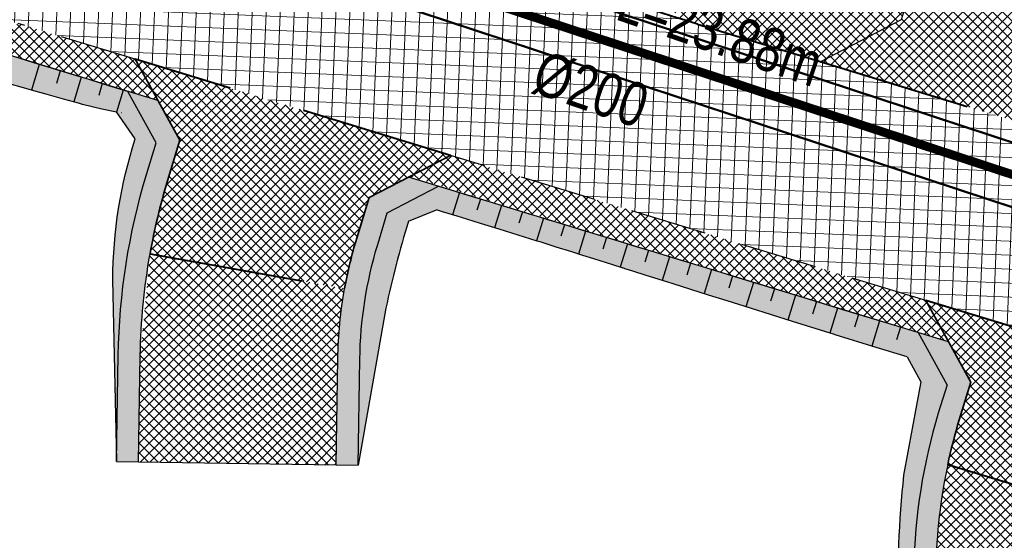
# Model space of a CAD drawing. Header units: metres. Extents: x 7331444 to 14836576, y 5479641 to 11132379.
# Tile 5 of 53: x 7417952 to 7417975, y 5566110 to 5566122. Entities that reach past the tile are written whole.
import ezdxf

# ---------------------------------------------------------------- set-up
doc = ezdxf.new("R2010")
doc.units = ezdxf.units.M
for name, pattern in [('1.5_0.5', [2, 1.5, -0.5]), ('DASHED', [0.75, 0.5, -0.25]), ('DASHED2', [0.375, 0.25, -0.125])]:
    doc.linetypes.add(name, pattern=pattern)
for name, color, linetype, lineweight in [('$Koncepcja', 10, 'Continuous', 35), ('$Wymiarowanie', 7, 'Continuous', 9), ('projekt KS', 44, 'Continuous', 30)]:
    doc.layers.add(name, color=color, linetype=linetype, lineweight=lineweight)
for name, color, linetype in [('$ODNOŚNIKI', 7, 'Continuous'), ('$wysarzenie', 7, 'Continuous'), ('C-DROGI-KORYTARZE', 7, 'Continuous'), ('Zakres', 7, 'Continuous')]:
    doc.layers.add(name, color=color, linetype=linetype)
pattern_1 = [(45, (0, 0), (-0.1122532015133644, 0.1122532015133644), []), (135, (0, 0), (-0.1122532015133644, -0.1122532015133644), [])]

# ---------------------------------------------------------------- blocks, each defined once
blk = doc.blocks.new('droga Potiebni')
at = {"layer": '$Koncepcja', "lineweight": 9, "transparency": 33554610}
h = blk.add_hatch(dxfattribs=at)
h.set_pattern_fill('ANSI37', color=253, scale=0.05)
h.set_pattern_definition(pattern_1)
h.paths.add_polyline_path([(7418342.136191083, 5566068.521620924), (7418341.406388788, 5566067.771159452), (7418358.945224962, 5566067.782246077), (7418358.944750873, 5566068.532245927)])
edge = h.paths.add_edge_path()
edge.add_line((7418225.188944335, 5566066.654371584), (7418224.479174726, 5566065.879449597))
edge.add_line((7418224.479174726, 5566065.879449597), (7418271.463018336, 5566067.499672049))
edge.add_arc((7418285.145300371, 5565670.735509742), 397.0000067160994, 90.03621774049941, 91.97504351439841, ccw=False)
edge.add_line((7418284.894349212, 5566067.735437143), (7418335.299169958, 5566067.767298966))
edge.add_line((7418335.299169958, 5566067.767298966), (7418334.523200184, 5566068.516808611))
edge.add_line((7418334.523200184, 5566068.516808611), (7418284.893875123, 5566068.485436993))
edge.add_arc((7418285.145300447, 5565670.735505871), 397.7500105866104, 90.03621775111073, 91.975043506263)
edge.add_line((7418271.437170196, 5566068.249226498), (7418225.188944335, 5566066.654371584))
h.paths.add_polyline_path([(7418186.852285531, 5566065.332344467), (7418186.135887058, 5566064.550185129), (7418218.406082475, 5566065.670021), (7418217.611284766, 5566066.393058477)])
edge = h.paths.add_edge_path()
edge.add_line((7418145.709186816, 5566065.964820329), (7418144.84892375, 5566065.31860538))
edge.add_arc((7418165.883506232, 5566226.955687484), 162.9999999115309, 262.5855022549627, 271.9750435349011)
edge.add_line((7418171.501168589, 5566064.052520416), (7418180.069423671, 5566064.347993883))
edge.add_line((7418180.069423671, 5566064.347993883), (7418179.274625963, 5566065.07103136))
edge.add_line((7418179.274625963, 5566065.07103136), (7418171.475320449, 5566064.802074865))
edge.add_arc((7418165.883506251, 5566226.955687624), 162.2500000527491, 262.8573018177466, 271.97504352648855, ccw=False)
edge = h.paths.add_edge_path()
edge.add_line((7418092.703852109, 5566079.447643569), (7418099.899301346, 5566077.302837))
edge.add_line((7418099.899301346, 5566077.302837), (7418098.952632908, 5566076.806415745))
edge.add_line((7418098.952632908, 5566076.806415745), (7418100.676673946, 5566076.293585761))
edge.add_line((7418100.676673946, 5566076.293585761), (7418100.151921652, 5566077.227536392))
edge.add_line((7418100.151921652, 5566077.227536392), (7418107.355813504, 5566075.080213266))
edge.add_line((7418107.355813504, 5566075.080213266), (7418106.414771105, 5566074.586742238))
edge.add_line((7418106.414771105, 5566074.586742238), (7418119.410269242, 5566070.721125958))
edge.add_arc((7418165.883502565, 5566226.955674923), 162.9999868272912, 253.4344634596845, 254.1244864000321)
edge.add_line((7418121.295153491, 5566070.172784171), (7418120.76378477, 5566071.105524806))
edge.add_arc((7418125.781728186, 5566090.312614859), 19.85175217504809, 251.929895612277, 255.35846495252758, ccw=False)
edge.add_line((7418119.624103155, 5566071.439996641), (7418092.703852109, 5566079.447643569))
h.paths.add_polyline_path([(7418085.553761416, 5566081.574496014), (7418084.601663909, 5566081.075227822), (7418093.231720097, 5566078.508147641), (7418092.703852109, 5566079.447643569)])
h.paths.add_polyline_path([(7417955.25261023, 5566119.894205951), (7417954.731849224, 5566120.837222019), (7417952.072061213, 5566121.648727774), (7417950.917479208, 5566121.21686165)])
h.paths.add_polyline_path([(7417973.248931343, 5566114.415681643), (7417972.71968353, 5566115.349103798), (7417961.914985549, 5566118.645635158), (7417960.986873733, 5566118.167611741)])
h.paths.add_polyline_path([(7418004.335007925, 5566104.951195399), (7418003.833081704, 5566105.882974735), (7418000.350337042, 5566106.918945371), (7417979.939159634, 5566113.14642961), (7417978.998199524, 5566112.661788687), (7418000.133984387, 5566106.200823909)])
h.paths.add_polyline_path([(7418034.141393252, 5566096.105240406), (7418033.627149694, 5566097.02048766), (7418011.033960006, 5566103.741015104), (7418010.106381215, 5566103.254604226)])
h.paths.add_polyline_path([(7418049.982115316, 5566091.373093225), (7418049.44811808, 5566092.323497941), (7418040.828027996, 5566094.878528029), (7418039.903389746, 5566094.393659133)])
h.paths.add_polyline_path([(7418056.655125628, 5566090.170629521), (7418055.730487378, 5566089.685760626), (7418078.880751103, 5566082.776959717), (7418078.352883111, 5566083.716455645)])
edge = h.paths.add_edge_path()
edge.add_line((7417934.69042922, 5566226.177766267), (7417935.405242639, 5566226.953943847))
edge.add_arc((7417338.293490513, 5566199.336974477), 597.7500661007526, 2.648095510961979, 3.15946188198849)
edge.add_line((7417935.134982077, 5566232.282011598), (7417934.182876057, 5566249.584045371))
edge.add_line((7417934.182876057, 5566249.584045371), (7417933.434009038, 5566249.542836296))
edge.add_line((7417933.434009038, 5566249.542836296), (7417934.38612207, 5566232.240675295))
edge.add_arc((7417321.434714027, 5566198.43656751), 613.8828441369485, 2.590062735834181, 3.1566493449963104, ccw=False)
edge = h.paths.add_edge_path()
edge.add_line((7417935.291440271, 5566199.782434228), (7417936.0442969, 5566200.525805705))
edge.add_arc((7417365.660591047, 5566199.484340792), 570.3846566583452, 0.1046163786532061, 2.007149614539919)
edge.add_line((7417935.695296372, 5566219.461609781), (7417934.929794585, 5566220.174430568))
edge.add_arc((7417344.818711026, 5566199.50978982), 590.4727921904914, 0.02645570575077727, 2.0055767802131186, ccw=False)
edge = h.paths.add_edge_path()
edge.add_line((7417934.64721982, 5566145.274781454), (7417935.404415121, 5566146.082126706))
edge.add_line((7417935.404415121, 5566146.082126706), (7417935.994058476, 5566191.644613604))
edge.add_arc((7417913.758307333, 5566192.052268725), 22.23948766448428, 358.9496958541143, 362.5098428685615)
edge.add_line((7417935.976460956, 5566193.026158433), (7417935.267433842, 5566193.752194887))
edge.add_arc((7417338.29364139, 5566199.336976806), 596.9999151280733, 359.2626479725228, 359.464004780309, ccw=False)
edge.add_line((7417935.244120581, 5566191.654265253), (7417934.64721982, 5566145.274781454))
edge = h.paths.add_edge_path()
edge.add_line((7417935.859142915, 5566138.591439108), (7417934.931456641, 5566139.461500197))
edge.add_arc((7417957.622651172, 5566143.217787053), 23.00000000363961, 189.3994690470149, 238.5827673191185)
edge.add_line((7417945.633525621, 5566123.589723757), (7417945.137462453, 5566124.800877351))
edge.add_arc((7417957.62166217, 5566143.21679123), 22.24862077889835, 191.9989567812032, 235.866544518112, ccw=False)
h = blk.add_hatch(dxfattribs=at)
h.set_pattern_fill('ANSI37', color=253, scale=0.05)
h.set_pattern_definition([(45, (7418366.502168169, 5566070.787023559), (-0.1122532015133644, 0.1122532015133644), []), (135, (7418366.502168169, 5566070.787023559), (-0.1122532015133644, -0.1122532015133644), [])])
edge = h.paths.add_edge_path()
edge.add_line((7418126.193701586, 5566076.50210066), (7418126.028718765, 5566075.88403812))
edge.add_line((7418126.028718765, 5566075.88403812), (7418127.091665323, 5566074.049652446))
edge.add_arc((7418205.227787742, 5566388.18051369), 323.7027210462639, 256.0318580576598, 256.5401508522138)
edge.add_line((7418129.88147859, 5566073.368847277), (7418131.634956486, 5566074.505029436))
edge.add_line((7418131.634956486, 5566074.505029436), (7418131.76408197, 5566075.142562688))
edge.add_arc((7418166.195316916, 5566228.307697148), 156.9874783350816, 255.23781033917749, 257.3306262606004, ccw=False)
h.paths.add_polyline_path([(7418104.420617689, 5566082.900360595), (7418104.23507018, 5566082.277434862), (7418105.244155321, 5566080.412292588), (7418119.886141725, 5566076.056915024), (7418121.688969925, 5566077.074645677), (7418121.860701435, 5566077.717990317)])
h.paths.add_polyline_path([(7418075.935844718, 5566091.373388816), (7418075.734598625, 5566090.696836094), (7418076.716432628, 5566088.898094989), (7418091.40253502, 5566084.529594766), (7418093.268481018, 5566085.539508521), (7418093.4540364, 5566086.162460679)])
h.paths.add_polyline_path([(7418036.681386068, 5566103.049945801), (7418036.493178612, 5566102.417226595), (7418037.506104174, 5566100.561525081), (7418069.616051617, 5566091.010160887), (7418071.421374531, 5566091.97983957), (7418071.622620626, 5566092.656392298)])
h.paths.add_polyline_path([(7418006.780740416, 5566111.944528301), (7418006.595310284, 5566111.321145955), (7418007.608235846, 5566109.465444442), (7418030.317462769, 5566102.699844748), (7418032.179954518, 5566103.70023007), (7418032.324180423, 5566104.346031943)])
h.paths.add_polyline_path([(7417977.523674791, 5566118.588184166), (7417978.066085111, 5566118.423066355), (7418000.419594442, 5566111.603764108), (7418002.28208619, 5566112.604149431), (7418002.467408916, 5566113.227170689), (7417976.684746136, 5566121.091984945), (7417976.490881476, 5566120.444608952)])
h.paths.add_polyline_path([(7417966.316046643, 5566124.275538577), (7417966.115415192, 5566123.679005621), (7417967.077260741, 5566121.776605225), (7417967.843322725, 5566121.541686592), (7417969.860948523, 5566120.926176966), (7417970.329594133, 5566120.783110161), (7417972.179284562, 5566121.73307414), (7417972.380658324, 5566122.405169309)])
edge = h.paths.add_edge_path()
edge.add_line((7417960.017704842, 5566124.260774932), (7417961.855259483, 5566125.128517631))
edge.add_line((7417961.855259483, 5566125.128517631), (7417962.070148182, 5566125.772379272))
edge.add_line((7417962.070148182, 5566125.772379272), (7417957.805658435, 5566127.502725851))
edge.add_arc((7417996.717851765, 5566217.282811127), 97.85000000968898, 242.1726807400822, 246.56728317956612, ccw=False)
edge.add_arc((7417957.625297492, 5566143.219720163), 14.10294496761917, 190.1287739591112, 242.1668389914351, ccw=False)
edge.add_arc((7418040.068907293, 5566157.937750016), 97.849999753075, 179.2629770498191, 190.1229322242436, ccw=False)
edge.add_line((7417942.227003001, 5566159.19640654), (7417942.647062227, 5566191.840309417))
edge.add_arc((7417338.299895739, 5566199.337098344), 604.3936626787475, 359.2892953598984, 360.8237091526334)
edge.add_line((7417942.631100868, 5566208.025826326), (7417940.481320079, 5566207.994917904))
edge.add_arc((7417338.293559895, 5566199.33697791), 602.2499966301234, -0.7106499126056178, 0.8237119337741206, ccw=False)
edge.add_line((7417940.497232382, 5566191.867353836), (7417940.077188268, 5566159.224636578))
edge.add_arc((7418040.068907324, 5566157.937750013), 99.99999978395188, 179.2626479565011, 190.1229322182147)
edge.add_arc((7417957.6231303, 5566143.218137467), 16.25053326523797, 190.1238515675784, 242.2371733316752)
edge.add_arc((7417995.526063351, 5566214.688358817), 97.14932553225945, 242.0909433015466, 248.5614657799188)
edge = h.paths.add_edge_path()
edge.add_line((7418315.601277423, 5566075.154849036), (7418315.6016883, 5566074.504849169))
edge.add_line((7418315.6016883, 5566074.504849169), (7418317.102636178, 5566073.005797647))
edge.add_line((7418317.102636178, 5566073.005797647), (7418360.357815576, 5566073.033140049))
edge.add_arc((7418360.354022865, 5566079.033138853), 6.000000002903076, 270.0362177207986, 360.4009435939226)
edge.add_line((7418366.353875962, 5566079.075125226), (7418366.279309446, 5566089.7306798))
edge.add_line((7418366.279309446, 5566089.7306798), (7418364.255086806, 5566089.7306798))
edge.add_line((7418364.255086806, 5566089.7306798), (7418364.351359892, 5566079.017410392))
edge.add_arc((7418360.551513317, 5566078.983263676), 3.799999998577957, -89.96378230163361, 0.5148655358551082, ccw=False)
edge.add_line((7418360.553915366, 5566075.183264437), (7418315.601277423, 5566075.154849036))
h.paths.add_polyline_path([(7418282.662164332, 5566075.127874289), (7418282.67155895, 5566074.477707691), (7418284.193110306, 5566072.984389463), (7418309.602637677, 5566073.001056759), (7418311.1016892, 5566074.502004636), (7418311.101278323, 5566075.152004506)])
edge = h.paths.add_edge_path()
edge.add_line((7418260.677983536, 5566074.532170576), (7418260.701322, 5566073.893972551))
edge.add_line((7418260.701322, 5566073.893972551), (7418262.25513735, 5566072.449791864))
edge.add_line((7418262.25513735, 5566072.449791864), (7418271.28208129, 5566072.746553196))
edge.add_arc((7418285.145299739, 5565670.735532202), 402.2499842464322, 91.20311347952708, 91.97504354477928, ccw=False)
edge.add_line((7418276.699358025, 5566072.896838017), (7418278.172028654, 5566074.412691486))
edge.add_line((7418278.172028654, 5566074.412691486), (7418278.159943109, 5566075.059325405))
edge.add_arc((7418281.852594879, 5565771.190614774), 303.891146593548, 90.69623143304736, 92.00735069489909)
edge.add_line((7418271.207983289, 5566074.895275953), (7418260.677983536, 5566074.532170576))
edge = h.paths.add_edge_path()
edge.add_line((7418217.669552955, 5566070.897742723), (7418219.095879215, 5566072.43410387))
edge.add_line((7418219.095879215, 5566072.43410387), (7418219.070972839, 5566073.104707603))
edge.add_line((7418219.070972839, 5566073.104707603), (7418171.246133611, 5566071.448124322))
edge.add_arc((7418165.884479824, 5566226.968010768), 155.6122823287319, 258.9910797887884, 271.97452889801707, ccw=False)
edge.add_line((7418136.168475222, 5566074.219388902), (7418136.039231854, 5566073.581273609))
edge.add_line((7418136.039231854, 5566073.581273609), (7418137.216103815, 5566071.836438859))
edge.add_arc((7418165.878521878, 5566226.640124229), 157.4347967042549, 259.5102875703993, 271.9808144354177)
edge.add_line((7418171.320231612, 5566069.299401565), (7418217.669552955, 5566070.897742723))
h.paths.add_polyline_path([(7418223.568588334, 5566073.252447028), (7418223.592778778, 5566072.601119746), (7418225.149713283, 5566071.155693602), (7418254.761198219, 5566072.176835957), (7418256.204327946, 5566073.72952056), (7418256.180453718, 5566074.382369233)])
h = blk.add_hatch(dxfattribs=at)
h.set_pattern_fill('ANSI37', color=253, scale=0.05)
h.set_pattern_definition([(45, (-59.66725185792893, 21.77925950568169), (-0.1122532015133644, 0.1122532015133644), []), (135, (-59.66725185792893, 21.77925950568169), (-0.1122532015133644, -0.1122532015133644), [])])
h.paths.add_polyline_path([(7417976.942361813, 5566121.952245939), (7417972.636044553, 5566123.257533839), (7417972.179284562, 5566121.73307414), (7417970.341825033, 5566120.779378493), (7417977.523674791, 5566118.588184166), (7417976.490881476, 5566120.444608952)])
h = blk.add_hatch(dxfattribs=at)
h.set_pattern_fill('ANSI37', color=253, scale=0.05)
h.set_pattern_definition(pattern_1)
h.paths.add_polyline_path([(7417960.058761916, 5566117.689588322), (7417961.914985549, 5566118.645635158), (7417954.731849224, 5566120.837222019), (7417955.751172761, 5566118.991387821), (7417955.471065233, 5566118.066383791, 0.02942167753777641), (7417955.073718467, 5566116.408349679), (7417959.503896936, 5566115.618717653, -0.02942167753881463), (7417959.777929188, 5566116.762189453)])
h = blk.add_hatch(dxfattribs=at)
h.set_pattern_fill('ANSI37', color=253, scale=0.05)
h.set_pattern_definition([(45, (12.38352830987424, -3.869466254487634), (-0.1122532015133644, 0.1122532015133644), []), (135, (12.38352830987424, -3.869466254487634), (-0.1122532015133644, -0.1122532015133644), [])])
edge = h.paths.add_edge_path()
edge.add_line((7417959.31190363, 5566111.60336602), (7417959.349977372, 5566114.021416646))
edge.add_arc((7417969.348737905, 5566113.863979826), 9.999999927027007, 169.8937694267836, 179.0979161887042, ccw=False)
edge.add_line((7417959.503896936, 5566115.618717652), (7417955.073718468, 5566116.408349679))
edge.add_line((7417955.073718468, 5566116.408349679), (7417954.8505351, 5566114.092263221))
edge.add_line((7417954.8505351, 5566114.092263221), (7417954.812461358, 5566111.674212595))
edge.add_line((7417954.812461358, 5566111.674212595), (7417959.31190363, 5566111.60336602))
h = blk.add_hatch(dxfattribs=at)
h.set_pattern_fill('ANSI37', color=253, scale=0.05)
h.set_pattern_definition(pattern_1)
h.paths.add_polyline_path([(7417978.07003283, 5566112.183737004), (7417979.939159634, 5566113.14642961), (7417979.929294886, 5566113.149439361), (7417972.736261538, 5566115.344045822), (7417973.762480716, 5566113.485724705), (7417973.501404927, 5566112.631106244, 0.02156324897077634), (7417973.236678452, 5566111.608714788), (7417977.569746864, 5566110.310346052, -0.03336605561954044), (7417977.805068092, 5566111.316388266)])
h = blk.add_hatch(dxfattribs=at)
h.set_pattern_fill('ANSI37', color=253, scale=0.05)
h.set_pattern_definition(pattern_1)
h.paths.add_polyline_path([(7417977.467877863, 5566109.173202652, -0.03687903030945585), (7417977.569746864, 5566110.310346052), (7417973.236678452, 5566111.608714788, 0.04869453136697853), (7417972.968426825, 5566109.243490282), (7417972.903175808, 5566105.066457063), (7417977.402626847, 5566104.996169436)])
at = {"layer": '$Wymiarowanie', "lineweight": 9, "ltscale": 5, "transparency": 33554585}
h = blk.add_hatch(dxfattribs=at)
h.set_pattern_fill('ANSI37', color=253, scale=0.09999999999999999, angle=42.69633868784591)
h.set_pattern_definition([(87.6963386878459, (0, 0), (-0.3172434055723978, 0.01276211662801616), []), (177.6963386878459, (0, 0), (-0.01276211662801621, -0.3172434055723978), [])])
edge = h.paths.add_edge_path()
edge.add_line((7417938.676078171, 5566249.83129981), (7417934.182876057, 5566249.584045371))
edge.add_line((7417934.182876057, 5566249.584045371), (7417935.134982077, 5566232.282011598))
edge.add_arc((7417338.293555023, 5566199.336977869), 597.7500015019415, -0.7373520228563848, 3.159461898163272, ccw=False)
edge.add_line((7417935.994058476, 5566191.644613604), (7417935.374493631, 5566143.504119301))
edge.add_arc((7417957.622651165, 5566143.217787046), 22.24999999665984, 179.2626479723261, 253.0329649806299)
edge.add_line((7417951.129623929, 5566121.93626696), (7418000.350337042, 5566106.918945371))
edge.add_line((7418000.350337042, 5566106.918945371), (7418119.624103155, 5566071.439996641))
edge.add_arc((7418165.958122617, 5566227.538543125), 162.8299652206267, 253.4677718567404, 271.9417351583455)
edge.add_line((7418171.475320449, 5566064.802074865), (7418271.437170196, 5566068.249226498))
edge.add_arc((7418285.145300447, 5565670.735505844), 397.7500106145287, 90.03621775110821, 91.97504350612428, ccw=False)
edge.add_line((7418284.893875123, 5566068.485436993), (7418360.509094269, 5566068.533234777))
edge.add_arc((7418360.51288698, 5566062.533235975), 6.000000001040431, 0.7307032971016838, 90.03621772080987, ccw=False)
edge.add_line((7418366.512399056, 5566062.609752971), (7418366.353875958, 5566079.075125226))
edge.add_arc((7418360.354022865, 5566079.033138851), 5.999999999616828, -89.9637822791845, 0.40094362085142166, ccw=False)
edge.add_line((7418360.357815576, 5566073.033140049), (7418284.89103059, 5566072.985436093))
edge.add_arc((7418285.145300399, 5565670.735508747), 402.2500077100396, 90.0362177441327, 91.97504351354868)
edge.add_line((7418271.28208136, 5566072.746553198), (7418171.320231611, 5566069.299401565))
edge.add_arc((7418165.883506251, 5566226.955687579), 157.7500000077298, 253.4344634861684, 271.975043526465, ccw=False)
edge.add_line((7418120.907106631, 5566075.753220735), (7418001.648452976, 5566111.227674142))
edge.add_line((7418001.648452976, 5566111.227674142), (7417967.535706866, 5566121.635529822))
edge.add_arc((7417996.717851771, 5566217.282811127), 100.0000000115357, 242.1726807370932, 253.0329649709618, ccw=False)
edge.add_arc((7417957.46412342, 5566143.101983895), 16.07381722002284, 189.8158901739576, 242.4797227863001, ccw=False)
edge.add_arc((7418040.068907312, 5566157.937750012), 99.99999977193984, 179.2626479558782, 190.1229322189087, ccw=False)
edge.add_line((7417940.077188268, 5566159.224636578), (7417940.493685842, 5566191.586703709))
edge.add_arc((7417338.293556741, 5566199.336977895), 602.2499997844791, 359.2626479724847, 362.9105970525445)
edge.add_arc((7417945.758903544, 5566230.222487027), 6.000000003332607, 93.1594619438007, 182.9105970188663, ccw=False)
edge.add_line((7417945.428213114, 5566236.213367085), (7417948.423650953, 5566236.378712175))
edge.add_line((7417948.423650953, 5566236.378712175), (7417948.203248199, 5566240.371590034))
edge.add_line((7417948.203248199, 5566240.371590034), (7417945.215805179, 5566240.20668625))
edge.add_arc((7417944.885114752, 5566246.197566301), 5.999999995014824, 183.1594619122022, 273.15946191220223, ccw=False)
edge.add_line((7417938.894234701, 5566245.866875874), (7417938.676078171, 5566249.83129981))
at = {"lineweight": 9, "transparency": 33554610}
h = blk.add_hatch(color=253, dxfattribs=at)
h.dxf.hatch_style = 1
edge = h.paths.add_edge_path()
edge.add_line((7417951.700035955, 5566120.978102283), (7417950.489713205, 5566120.523024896))
edge.add_line((7417950.489713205, 5566120.523024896), (7417947.01103594, 5566112.561358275))
edge.add_line((7417947.01103594, 5566112.561358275), (7417951.076959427, 5566120.246936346))
edge.add_line((7417951.076959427, 5566120.246936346), (7417951.44466609, 5566120.395421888))
edge.add_line((7417951.44466609, 5566120.395421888), (7417952.42406442, 5566120.120942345))
edge.add_line((7417952.42406442, 5566120.120942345), (7417953.591869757, 5566119.793367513))
edge.add_line((7417953.591869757, 5566119.793367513), (7417954.31222377, 5566119.635597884))
edge.add_line((7417954.31222377, 5566119.635597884), (7417954.736626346, 5566119.022265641))
edge.add_arc((7417964.777958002, 5566115.776966), 10.55273951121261, 162.0894709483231, 179.7727645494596)
edge.add_line((7417954.225301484, 5566115.818818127), (7417954.313095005, 5566111.682075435))
edge.add_line((7417954.313095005, 5566111.682075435), (7417954.35059707, 5566114.100135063))
edge.add_arc((7417970.046154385, 5566113.798818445), 15.69844932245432, 160.9048690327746, 178.9001951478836, ccw=False)
edge.add_line((7417955.211485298, 5566118.934371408), (7417954.565091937, 5566120.103968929))
edge.add_line((7417954.565091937, 5566120.103968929), (7417951.700035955, 5566120.978102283))
h = blk.add_hatch(color=253, dxfattribs=at)
h.dxf.hatch_style = 1
edge = h.paths.add_edge_path()
edge.add_line((7417954.992524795, 5566118.211294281), (7417955.211485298, 5566118.934371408))
edge.add_line((7417955.211485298, 5566118.934371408), (7417954.565091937, 5566120.103968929))
edge.add_line((7417954.565091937, 5566120.103968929), (7417955.237587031, 5566119.921410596))
edge.add_line((7417955.237587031, 5566119.921410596), (7417955.751172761, 5566118.991387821))
edge.add_line((7417955.751172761, 5566118.991387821), (7417955.471065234, 5566118.066383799))
edge.add_arc((7417969.348737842, 5566113.86397984), 14.49999986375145, 163.1527622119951, 179.0979162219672)
edge.add_line((7417954.8505351, 5566114.092263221), (7417954.812461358, 5566111.674212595))
edge.add_line((7417954.812461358, 5566111.674212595), (7417954.313095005, 5566111.682075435))
edge.add_line((7417954.313095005, 5566111.682075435), (7417954.35059707, 5566114.100135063))
edge.add_arc((7417969.348737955, 5566113.863979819), 14.99999997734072, 163.1527622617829, 179.097916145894, ccw=False)
h = blk.add_hatch(color=253, dxfattribs=at)
h.dxf.hatch_style = 1
edge = h.paths.add_edge_path()
edge.add_line((7417960.475937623, 5566117.342032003), (7417961.644658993, 5566117.943981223))
edge.add_line((7417961.644658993, 5566117.943981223), (7417960.958904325, 5566118.153206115))
edge.add_line((7417960.958904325, 5566118.153206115), (7417960.058761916, 5566117.689588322))
edge.add_arc((7417970.670024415, 5566113.736657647), 11.3236280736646, 159.5685215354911, 178.5590122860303)
edge.add_line((7417959.349977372, 5566114.021416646), (7417959.31190363, 5566111.60336602))
edge.add_line((7417959.31190363, 5566111.60336602), (7417959.811841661, 5566111.595494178))
edge.add_line((7417959.811841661, 5566111.595494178), (7417959.849915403, 5566114.013544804))
edge.add_arc((7417970.310165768, 5566113.769294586), 10.46310163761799, 160.0341106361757, 178.6623681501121, ccw=False)
h = blk.add_hatch(color=253, dxfattribs=at)
h.dxf.hatch_style = 1
edge = h.paths.add_edge_path()
edge.add_line((7417972.625670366, 5566113.495650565), (7417972.231231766, 5566111.372286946))
edge.add_arc((7417995.878386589, 5566108.87509763), 23.77864347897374, 173.9717873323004, 189.1669173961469)
edge.add_line((7417972.403434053, 5566105.086893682), (7417972.468487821, 5566109.251300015))
edge.add_arc((7417985.771319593, 5566109.007755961), 13.30506094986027, 160.5901438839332, 178.9511640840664, ccw=False)
edge.add_line((7417973.222445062, 5566113.42933881), (7417972.570114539, 5566114.61060653))
edge.add_line((7417972.570114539, 5566114.61060653), (7417961.644658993, 5566117.943981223))
edge.add_line((7417961.644658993, 5566117.943981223), (7417960.475937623, 5566117.342032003))
edge.add_line((7417960.475937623, 5566117.342032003), (7417960.256469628, 5566116.617278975))
edge.add_arc((7417969.348737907, 5566113.863979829), 9.499999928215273, 163.1527622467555, 179.0979162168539)
edge.add_line((7417959.849915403, 5566114.013544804), (7417959.811841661, 5566111.595494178))
edge.add_line((7417959.811841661, 5566111.595494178), (7417960.443304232, 5566115.16830989))
edge.add_line((7417960.443304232, 5566115.16830989), (7417960.959015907, 5566117.147764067))
edge.add_line((7417960.959015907, 5566117.147764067), (7417961.598263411, 5566117.406936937))
edge.add_line((7417961.598263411, 5566117.406936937), (7417962.917639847, 5566116.999898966))
edge.add_line((7417962.917639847, 5566116.999898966), (7417967.688158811, 5566115.501968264))
edge.add_line((7417967.688158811, 5566115.501968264), (7417972.317166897, 5566114.060924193))
edge.add_line((7417972.317166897, 5566114.060924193), (7417972.625670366, 5566113.495650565))
h = blk.add_hatch(color=253, dxfattribs=at)
h.dxf.hatch_style = 1
edge = h.paths.add_edge_path()
edge.add_line((7417973.248931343, 5566114.415681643), (7417973.459945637, 5566114.03356803))
edge.add_line((7417973.459945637, 5566114.03356803), (7417973.762480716, 5566113.485724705))
edge.add_line((7417973.762480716, 5566113.485724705), (7417973.235965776, 5566111.605372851))
edge.add_arc((7417985.216932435, 5566109.052151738), 12.25000000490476, 167.9698597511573, 179.1050337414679)
edge.add_line((7417972.968426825, 5566109.243490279), (7417972.903175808, 5566105.066457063))
edge.add_line((7417972.903175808, 5566105.066457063), (7417972.403236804, 5566105.074266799))
edge.add_line((7417972.403236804, 5566105.074266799), (7417972.468487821, 5566109.251300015))
edge.add_arc((7417985.216932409, 5566109.052151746), 12.74999997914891, 167.3811404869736, 179.105033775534, ccw=False)
edge.add_line((7417972.774909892, 5566111.837573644), (7417973.222445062, 5566113.42933881))
edge.add_line((7417973.222445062, 5566113.42933881), (7417972.570114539, 5566114.61060653))
edge.add_line((7417972.570114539, 5566114.61060653), (7417973.248931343, 5566114.415681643))
at = {"layer": '$Koncepcja', "color": 253, "lineweight": 40}
blk.add_line((7417967.535706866, 5566121.635529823), (7417970.329594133, 5566120.783110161), dxfattribs=at)
at = {"layer": '$Koncepcja', "color": 253, "linetype": 'DASHED', "lineweight": 40, "ltscale": 7}
blk.add_line((7417970.329594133, 5566120.783110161), (7417977.523674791, 5566118.588184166), dxfattribs=at)
at = {"layer": '$Koncepcja', "color": 253, "linetype": 'DASHED2', "lineweight": 25, "ltscale": 7, "flags": 128}
for points in [[(7417954.731849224, 5566120.837222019), (7417952.072061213, 5566121.648727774)], [(7417972.736261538, 5566115.344045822), (7417961.914985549, 5566118.645635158)]]:
    blk.add_lwpolyline(points, dxfattribs=at)
at = {"layer": '$Koncepcja', "color": 253, "lineweight": 35, "ltscale": 7, "flags": 128}
for points in [[(7417955.073718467, 5566116.40834968, -0.02942167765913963), (7417955.471065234, 5566118.066383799), (7417955.751172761, 5566118.991387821), (7417954.724001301, 5566120.851433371)], [(7417959.503896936, 5566115.618717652, -0.02942167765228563), (7417959.777929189, 5566116.762189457), (7417960.058761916, 5566117.689588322), (7417961.914985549, 5566118.645635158)], [(7417972.735381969, 5566115.345638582), (7417973.762480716, 5566113.485724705), (7417973.501404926, 5566112.631106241, 0.0216330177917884), (7417973.235965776, 5566111.605372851, 0.0216330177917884)]]:
    blk.add_lwpolyline(points, format="xyb", dxfattribs=at)
at = {"layer": '$Koncepcja', "color": 253, "linetype": 'DASHED', "lineweight": 40, "ltscale": 7, "flags": 128}
for points in [[(7417961.914985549, 5566118.645635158), (7417954.731849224, 5566120.837222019)], [(7417955.073718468, 5566116.408349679), (7417959.503896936, 5566115.618717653)], [(7417979.929294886, 5566113.149439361), (7417972.736261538, 5566115.344045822)], [(7417973.236678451, 5566111.608714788), (7417977.569746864, 5566110.310346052)]]:
    blk.add_lwpolyline(points, dxfattribs=at)
at = {"layer": '$Koncepcja', "color": 253, "lineweight": 40, "extrusion": (0, 0, -1)}
blk.add_arc((-7417996.717851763, 5566217.282811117), 100, 286.9670350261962, 297.8273192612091, dxfattribs=at)
at = {"color": 253, "lineweight": 25}
for p, q in [((7417955.25261023, 5566119.894205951), (7417950.910757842, 5566121.21891235)), ((7417973.257022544, 5566114.401029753), (7417960.958904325, 5566118.153206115)), ((7417973.222445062, 5566113.42933881), (7417972.570114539, 5566114.61060653))]:
    blk.add_line(p, q, dxfattribs=at)
at = {"color": 253, "lineweight": 25, "flags": 128}
for points in [[(7417972.380660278, 5566122.40517583), (7417972.179284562, 5566121.73307414)], [(7417972.179284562, 5566121.73307414), (7417970.325940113, 5566120.771133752)], [(7417954.312523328, 5566111.682084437), (7417959.811841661, 5566111.595494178)]]:
    blk.add_lwpolyline(points, dxfattribs=at)
for points in [[(7417954.312523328, 5566111.682084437), (7417954.35059707, 5566114.100135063, -0.06968633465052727), (7417954.992524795, 5566118.211294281), (7417955.211485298, 5566118.934371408), (7417954.565702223, 5566120.103782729)], [(7417959.811841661, 5566111.595494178), (7417959.849915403, 5566114.013544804, -0.06968633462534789), (7417960.256469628, 5566116.617278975), (7417960.475937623, 5566117.342032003), (7417961.644658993, 5566117.943981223)], [(7417954.812461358, 5566111.674212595), (7417954.8505351, 5566114.092263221, -0.04018227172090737), (7417955.073718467, 5566116.40834968, -0.04018227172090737)], [(7417959.31190363, 5566111.60336602), (7417959.349977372, 5566114.021416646, -0.04018227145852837), (7417959.503896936, 5566115.618717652, -0.03436363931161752)], [(7417973.222445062, 5566113.42933881), (7417973.02322013, 5566112.777186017, 0.07033162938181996), (7417972.468487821, 5566109.251300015), (7417972.403236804, 5566105.074266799)], [(7417973.235965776, 5566111.605372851, 0.04862462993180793), (7417972.968426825, 5566109.243490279), (7417972.903175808, 5566105.066457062)]]:
    blk.add_lwpolyline(points, format="xyb", dxfattribs=at)
at = {"layer": 'C-DROGI-KORYTARZE', "color": 253, "linetype": 'Continuous', "lineweight": -3}
for p, q in [((7417952.422963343, 5566120.757535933, 431.5603228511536), (7417951.995455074, 5566120.887969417, 431.5718345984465)), ((7417952.422963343, 5566120.757535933, 431.2603228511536), (7417951.995455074, 5566120.887969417, 431.2718345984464)), ((7417952.551543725, 5566120.718305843, 431.5569186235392), (7417952.373616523, 5566120.13513236, 431.150423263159)), ((7417952.656508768, 5566120.686280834, 431.5541396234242), (7417952.422963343, 5566120.757535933, 431.5603228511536)), ((7417952.656508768, 5566120.686280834, 431.2541396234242), (7417952.422963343, 5566120.757535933, 431.2603228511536)), ((7417952.850794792, 5566120.627003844, 431.5490526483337), (7417952.656508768, 5566120.686280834, 431.5541396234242)), ((7417952.850794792, 5566120.627003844, 431.2490526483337), (7417952.656508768, 5566120.686280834, 431.2541396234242)), ((7417953.278936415, 5566120.496377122, 431.5380248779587), (7417952.850794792, 5566120.627003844, 431.5490526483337)), ((7417953.278936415, 5566120.496377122, 431.2380248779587), (7417952.850794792, 5566120.627003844, 431.2490526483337)), ((7417953.029780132, 5566120.572395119, 431.5444424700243), (7417952.942370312, 5566120.285901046, 431.3447445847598)), ((7417953.612981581, 5566120.394459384, 431.5295948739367), (7417953.278936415, 5566120.496377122, 431.5380248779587)), ((7417953.612981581, 5566120.394459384, 431.2295948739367), (7417953.278936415, 5566120.496377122, 431.2380248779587)), ((7417953.508016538, 5566120.426484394, 431.5322437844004), (7417953.336164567, 5566119.863223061, 431.1396279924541)), ((7417953.707375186, 5566120.365659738, 431.5272403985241), (7417953.612981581, 5566120.394459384, 431.5295948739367)), ((7417953.707375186, 5566120.365659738, 431.2272403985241), (7417953.612981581, 5566120.394459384, 431.2295948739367)), ((7417954.136098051, 5566120.234855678, 431.51670003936), (7417953.707375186, 5566120.365659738, 431.5272403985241)), ((7417954.136098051, 5566120.234855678, 431.21670003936), (7417953.707375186, 5566120.365659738, 431.2272403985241)), ((7417952.2441755, 5566120.171541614, 431.1518612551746), (7417951.813708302, 5566120.292276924, 431.1566129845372)), ((7417952.479284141, 5566120.105410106, 431.149249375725), (7417952.2441755, 5566120.171541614, 431.1518612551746)), ((7417953.986252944, 5566120.28057367, 431.5203840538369), (7417953.903714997, 5566120.010047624, 431.3318165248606)), ((7417954.565091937, 5566120.103968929, 431.5064046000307), (7417954.136098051, 5566120.234855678, 431.51670003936)), ((7417954.565091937, 5566120.103968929, 431.2064046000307), (7417954.136098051, 5566120.234855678, 431.21670003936)), ((7417954.464489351, 5566120.134662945, 431.5088189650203), (7417954.31222377, 5566119.635597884, 431.1609505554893)), ((7417952.674841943, 5566120.050301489, 431.1470679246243), (7417952.479284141, 5566120.105410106, 431.149249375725)), ((7417953.105694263, 5566119.928559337, 431.1422330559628), (7417952.674841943, 5566120.050301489, 431.1470679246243)), ((7417953.441766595, 5566119.833285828, 431.1384343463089), (7417953.105694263, 5566119.928559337, 431.1422330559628)), ((7417953.536719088, 5566119.806317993, 431.1373567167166), (7417953.441766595, 5566119.833285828, 431.1384343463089)), ((7417953.974020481, 5566119.703630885, 431.1464150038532), (7417953.536719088, 5566119.806317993, 431.1373567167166)), ((7417954.312223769, 5566119.635597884, 431.1609505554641), (7417953.974020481, 5566119.703630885, 431.1464150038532)), ((7417954.420324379, 5566119.613849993, 431.1655963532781), (7417954.415832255, 5566119.614755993, 431.1654035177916)), ((7417962.221236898, 5566117.768066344, 431.3649785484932), (7417961.886709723, 5566117.870131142, 431.3694840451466)), ((7417962.221236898, 5566117.768066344, 431.0649785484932), (7417961.886709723, 5566117.870131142, 431.0694840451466)), ((7417962.116271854, 5566117.800091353, 431.3663922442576), (7417961.962207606, 5566117.295130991, 431.0144145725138)), ((7417962.318330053, 5566117.73844306, 431.3636995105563), (7417962.221236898, 5566117.768066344, 431.3649785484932)), ((7417962.318330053, 5566117.73844306, 431.0636995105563), (7417962.221236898, 5566117.768066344, 431.0649785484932)), ((7417962.749970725, 5566117.606748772, 431.3581693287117), (7417962.318330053, 5566117.73844306, 431.3636995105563)), ((7417962.749970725, 5566117.606748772, 431.0581693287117), (7417962.318330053, 5566117.73844306, 431.0636995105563)), ((7417962.59450826, 5566117.654180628, 431.3601611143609), (7417962.517255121, 5566117.400976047, 431.1836673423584)), ((7417963.177709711, 5566117.476244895, 431.3529403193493), (7417962.749970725, 5566117.606748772, 431.3581693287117)), ((7417963.177709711, 5566117.476244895, 431.0529403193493), (7417962.749970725, 5566117.606748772, 431.0581693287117)), ((7417963.072744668, 5566117.508269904, 431.3542234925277), (7417962.917639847, 5566116.999898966, 430.9998685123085)), ((7417963.181618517, 5566117.475052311, 431.3528936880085), (7417963.177709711, 5566117.476244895, 431.3529403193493)), ((7417963.181618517, 5566117.475052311, 431.0528936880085), (7417963.177709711, 5566117.476244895, 431.0529403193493)), ((7417963.613260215, 5566117.34335771, 431.3478727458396), (7417963.181618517, 5566117.475052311, 431.3528936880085)), ((7417963.613260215, 5566117.34335771, 431.0478727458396), (7417963.181618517, 5566117.475052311, 431.0528936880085)), ((7417961.732803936, 5566117.365690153, 431.0178683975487), (7417961.598263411, 5566117.406936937, 431.0198780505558)), ((7417962.067100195, 5566117.262868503, 431.0128353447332), (7417961.732803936, 5566117.365690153, 431.0178683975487)), ((7417962.164111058, 5566117.2329755, 431.0113683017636), (7417962.067100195, 5566117.262868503, 431.0128353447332)), ((7417962.595302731, 5566117.099809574, 431.004812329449), (7417962.164111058, 5566117.2329755, 431.0113683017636)), ((7417963.550981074, 5566117.36235918, 431.3485971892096), (7417963.473046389, 5566117.106920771, 431.1705463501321)), ((7417964.044882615, 5566117.211668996, 431.3431066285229), (7417963.613260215, 5566117.34335771, 431.3478727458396)), ((7417964.044882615, 5566117.211668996, 431.0431066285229), (7417963.613260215, 5566117.34335771, 431.0478727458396)), ((7417964.029217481, 5566117.216448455, 431.3432796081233), (7417963.872418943, 5566116.702526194, 430.9850551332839)), ((7417964.134182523, 5566117.184423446, 431.3421523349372), (7417964.044882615, 5566117.211668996, 431.3431066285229)), ((7417964.134182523, 5566117.184423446, 431.0421523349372), (7417964.044882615, 5566117.211668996, 431.0431066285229)), ((7417963.022462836, 5566116.967408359, 430.9982607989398), (7417962.595302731, 5566117.099809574, 431.004812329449)), ((7417964.476472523, 5566117.079990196, 431.3385954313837), (7417964.134182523, 5566117.184423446, 431.3421523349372)), ((7417964.476472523, 5566117.079990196, 431.0385954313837), (7417964.134182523, 5566117.184423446, 431.0421523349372)), ((7417964.507453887, 5566117.07053773, 431.3382882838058), (7417964.428503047, 5566116.811768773, 431.1579159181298)), ((7417964.833087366, 5566116.971186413, 431.3350599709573), (7417964.476472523, 5566117.079990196, 431.3385954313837)), ((7417964.833087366, 5566116.971186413, 431.0350599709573), (7417964.476472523, 5566117.079990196, 431.0385954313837)), ((7417963.026365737, 5566116.966196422, 430.9982006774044), (7417963.022462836, 5566116.967408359, 430.9982607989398)), ((7417963.457286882, 5566116.832140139, 430.9915335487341), (7417963.026365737, 5566116.966196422, 430.9982006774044)), ((7417963.888053, 5566116.697644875, 430.9848111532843), (7417963.457286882, 5566116.832140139, 430.9915335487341)), ((7417964.985690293, 5566116.924627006, 431.3335842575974), (7417964.826532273, 5566116.402971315, 430.9699692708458)), ((7417964.908016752, 5566116.948325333, 431.3343353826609), (7417964.833087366, 5566116.971186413, 431.3350599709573)), ((7417964.908016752, 5566116.948325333, 431.0343353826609), (7417964.833087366, 5566116.971186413, 431.0350599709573)), ((7417965.090655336, 5566116.892601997, 431.332569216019), (7417964.908016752, 5566116.948325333, 431.3343353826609)), ((7417965.090655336, 5566116.892601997, 431.0325692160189), (7417964.908016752, 5566116.948325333, 431.0343353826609)), ((7417965.339502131, 5566116.816678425, 431.3301627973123), (7417965.090655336, 5566116.892601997, 431.332569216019)), ((7417965.339502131, 5566116.816678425, 431.0301627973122), (7417965.090655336, 5566116.892601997, 431.0325692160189)), ((7417965.770915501, 5566116.685053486, 431.3259909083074), (7417965.339502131, 5566116.816678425, 431.3301627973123)), ((7417965.770915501, 5566116.685053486, 431.0259909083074), (7417965.339502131, 5566116.816678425, 431.0301627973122)), ((7417965.4639267, 5566116.778716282, 431.3289595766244), (7417965.383698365, 5566116.515760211, 431.1456686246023)), ((7417963.977158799, 5566116.669763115, 430.9834133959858), (7417963.888053, 5566116.697644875, 430.9848111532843)), ((7417964.318650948, 5566116.562714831, 430.9780337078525), (7417963.977158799, 5566116.669763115, 430.9834133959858)), ((7417964.674343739, 5566116.450888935, 430.9723917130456), (7417964.318650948, 5566116.562714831, 430.9780337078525)), ((7417965.986591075, 5566116.61925051, 431.3239052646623), (7417965.770915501, 5566116.685053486, 431.3259909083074)), ((7417965.986591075, 5566116.61925051, 431.0239052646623), (7417965.770915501, 5566116.685053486, 431.0259909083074)), ((7417965.942163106, 5566116.632805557, 431.3243348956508), (7417965.780407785, 5566116.102636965, 430.9547860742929)), ((7417966.000070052, 5566116.615138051, 431.3237749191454), (7417965.986591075, 5566116.61925051, 431.3239052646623)), ((7417966.000070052, 5566116.615138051, 431.0237749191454), (7417965.986591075, 5566116.61925051, 431.0239052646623)), ((7417966.003439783, 5566116.614109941, 431.3237423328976), (7417966.000070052, 5566116.615138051, 431.3237749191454)), ((7417966.003439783, 5566116.614109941, 431.0237423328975), (7417966.000070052, 5566116.615138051, 431.0237749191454)), ((7417966.004774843, 5566116.613702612, 431.3237294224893), (7417966.003439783, 5566116.614109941, 431.3237423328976)), ((7417966.004774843, 5566116.613702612, 431.0237294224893), (7417966.003439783, 5566116.614109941, 431.0237423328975)), ((7417966.007182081, 5566116.61296816, 431.3237061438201), (7417966.004774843, 5566116.613702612, 431.3237294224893)), ((7417966.007182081, 5566116.61296816, 431.0237061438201), (7417966.004774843, 5566116.613702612, 431.0237294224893)), ((7417966.016811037, 5566116.610030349, 431.3236130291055), (7417966.007182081, 5566116.61296816, 431.3237061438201)), ((7417966.016811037, 5566116.610030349, 431.0236130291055), (7417966.007182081, 5566116.61296816, 431.0237061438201)), ((7417966.036068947, 5566116.604154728, 431.3234267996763), (7417966.016811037, 5566116.610030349, 431.3236130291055)), ((7417966.036068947, 5566116.604154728, 431.0234267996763), (7417966.016811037, 5566116.610030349, 431.0236130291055)), ((7417966.047128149, 5566116.600780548, 431.3233198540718), (7417966.036068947, 5566116.604154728, 431.3234267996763)), ((7417966.047128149, 5566116.600780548, 431.0233198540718), (7417966.036068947, 5566116.604154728, 431.0234267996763)), ((7417966.074584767, 5566116.592403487, 431.323054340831), (7417966.047128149, 5566116.600780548, 431.3233198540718)), ((7417966.074584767, 5566116.592403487, 431.023054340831), (7417966.047128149, 5566116.600780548, 431.0233198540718)), ((7417966.228648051, 5566116.545398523, 431.3215645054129), (7417966.074584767, 5566116.592403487, 431.323054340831)), ((7417966.228648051, 5566116.545398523, 431.0215645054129), (7417966.074584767, 5566116.592403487, 431.023054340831)), ((7417966.536774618, 5566116.451388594, 431.3185848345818), (7417966.228648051, 5566116.545398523, 431.3215645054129)), ((7417966.536774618, 5566116.451388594, 431.0185848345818), (7417966.228648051, 5566116.545398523, 431.0215645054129)), ((7417964.749069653, 5566116.42736096, 430.9712022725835), (7417964.674343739, 5566116.450888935, 430.9723917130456)), ((7417964.931212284, 5566116.370012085, 430.968303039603), (7417964.749069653, 5566116.42736096, 430.9712022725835)), ((7417965.179383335, 5566116.2918737, 430.9643528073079), (7417964.931212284, 5566116.370012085, 430.968303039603)), ((7417966.420399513, 5566116.486894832, 431.3197102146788), (7417966.338872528, 5566116.21968231, 431.1334523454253)), ((7417967.003600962, 5566116.308959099, 431.3140704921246), (7417966.536774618, 5566116.451388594, 431.3185848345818)), ((7417967.003600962, 5566116.308959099, 431.0140704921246), (7417966.536774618, 5566116.451388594, 431.0185848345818)), ((7417966.898635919, 5566116.340984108, 431.3150855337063), (7417966.734283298, 5566115.802302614, 430.9396028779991)), ((7417967.153027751, 5566116.263368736, 431.3126254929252), (7417967.003600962, 5566116.308959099, 431.3140704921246)), ((7417967.153027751, 5566116.263368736, 431.0126254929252), (7417967.003600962, 5566116.308959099, 431.0140704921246)), ((7417965.609625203, 5566116.15640905, 430.9575044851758), (7417965.179383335, 5566116.2918737, 430.9643528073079)), ((7417965.82471511, 5566116.088686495, 430.9540808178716), (7417965.609625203, 5566116.15640905, 430.9575044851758)), ((7417965.838157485, 5566116.084454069, 430.9538668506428), (7417965.82471511, 5566116.088686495, 430.9540808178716)), ((7417965.841518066, 5566116.083395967, 430.9538133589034), (7417965.838157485, 5566116.084454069, 430.9538668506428)), ((7417965.8428495, 5566116.082976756, 430.9537921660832), (7417965.841518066, 5566116.083395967, 430.9538133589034)), ((7417965.845250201, 5566116.082220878, 430.9537539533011), (7417965.8428495, 5566116.082976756, 430.9537921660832)), ((7417965.85485301, 5566116.079197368, 430.9536011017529), (7417965.845250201, 5566116.082220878, 430.9537539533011)), ((7417967.960073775, 5566116.017137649, 431.3048211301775), (7417967.153027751, 5566116.263368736, 431.3126254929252)), ((7417967.960073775, 5566116.017137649, 431.0048211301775), (7417967.153027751, 5566116.263368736, 431.0126254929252)), ((7417967.376872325, 5566116.195073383, 431.310460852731), (7417967.29404669, 5566115.92360441, 431.1212360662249)), ((7417965.874058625, 5566116.073150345, 430.953295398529), (7417965.85485301, 5566116.079197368, 430.9536011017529)), ((7417965.885087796, 5566116.069677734, 430.9531198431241), (7417965.874058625, 5566116.073150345, 430.953295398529)), ((7417965.912469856, 5566116.061056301, 430.9526839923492), (7417965.885087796, 5566116.069677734, 430.9531198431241)), ((7417966.06611478, 5566116.012680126, 430.9502383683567), (7417965.912469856, 5566116.061056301, 430.9526839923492)), ((7417966.37340463, 5566115.915927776, 430.9453471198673), (7417966.06611478, 5566116.012680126, 430.9502383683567)), ((7417966.838963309, 5566115.769343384, 430.9379366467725), (7417966.37340463, 5566115.915927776, 430.9453471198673)), ((7417967.855108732, 5566116.049162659, 431.3058361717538), (7417967.688158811, 5566115.501968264, 430.9244196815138)), ((7417968.385534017, 5566115.887329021, 431.3007068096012), (7417967.960073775, 5566116.017137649, 431.3048211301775)), ((7417968.385534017, 5566115.887329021, 431.0007068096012), (7417967.960073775, 5566116.017137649, 431.0048211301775)), ((7417968.333345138, 5566115.903251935, 431.3012114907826), (7417968.249220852, 5566115.627526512, 431.1090197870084)), ((7417968.916546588, 5566115.7253162, 431.2955717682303), (7417968.385534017, 5566115.887329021, 431.3007068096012)), ((7417968.916546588, 5566115.7253162, 430.9955717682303), (7417968.385534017, 5566115.887329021, 431.0007068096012)), ((7417966.987984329, 5566115.722423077, 430.9355646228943), (7417966.838963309, 5566115.769343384, 430.9379366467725)), ((7417967.792838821, 5566115.469009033, 430.9227534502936), (7417966.987984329, 5566115.722423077, 430.9355646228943)), ((7417968.811581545, 5566115.75734121, 431.2965868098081), (7417968.642034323, 5566115.201633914, 430.9092364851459)), ((7417969.873019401, 5566115.433494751, 431.2863224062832), (7417968.916546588, 5566115.7253162, 431.2955717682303)), ((7417969.873019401, 5566115.433494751, 430.9863224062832), (7417968.916546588, 5566115.7253162, 430.9955717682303)), ((7417968.217143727, 5566115.335413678, 430.9159996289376), (7417967.792838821, 5566115.469009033, 430.9227534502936)), ((7417969.289817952, 5566115.611430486, 431.291962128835), (7417969.204395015, 5566115.331448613, 431.0968035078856)), ((7417969.768054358, 5566115.465519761, 431.2873374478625), (7417969.595909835, 5566114.901299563, 430.8940532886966)), ((7417970.829492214, 5566115.141673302, 431.2770730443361), (7417969.873019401, 5566115.433494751, 431.2863224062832)), ((7417970.829492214, 5566115.141673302, 430.9770730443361), (7417969.873019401, 5566115.433494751, 430.9863224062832)), ((7417968.746714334, 5566115.168674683, 430.907570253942), (7417968.217143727, 5566115.335413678, 430.9159996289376)), ((7417970.246290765, 5566115.319609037, 431.2827127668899), (7417970.159678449, 5566115.035728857, 431.084836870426)), ((7417969.700589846, 5566114.868340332, 430.8923870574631), (7417968.746714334, 5566115.168674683, 430.907570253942)), ((7417970.724527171, 5566115.173698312, 431.2780880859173), (7417970.550283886, 5566114.602599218, 430.8800090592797)), ((7417970.850546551, 5566115.13524959, 431.2768694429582), (7417970.829492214, 5566115.141673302, 431.2770730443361)), ((7417970.850546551, 5566115.13524959, 430.9768694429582), (7417970.829492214, 5566115.141673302, 430.9770730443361)), ((7417971.785965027, 5566114.849851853, 431.2678236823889), (7417970.850546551, 5566115.13524959, 431.2768694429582)), ((7417971.785965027, 5566114.849851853, 430.9678236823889), (7417970.850546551, 5566115.13524959, 430.9768694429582)), ((7417971.202763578, 5566115.027787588, 431.2734634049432), (7417971.115473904, 5566114.741687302, 431.074040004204)), ((7417970.655025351, 5566114.56984141, 430.8784832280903), (7417969.700589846, 5566114.868340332, 430.8923870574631)), ((7417971.680999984, 5566114.881876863, 431.2688387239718), (7417971.50627652, 5566114.309203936, 430.8696626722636)), ((7417970.676073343, 5566114.563396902, 430.8782651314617), (7417970.655025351, 5566114.56984141, 430.8784832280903)), ((7417971.611209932, 5566114.277075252, 430.868575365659), (7417970.676073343, 5566114.563396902, 430.8782651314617)), ((7417972.15923639, 5566114.735966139, 431.2642140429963), (7417972.071802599, 5566114.449393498, 431.0644613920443)), ((7417972.317166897, 5566114.060924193, 430.8612603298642), (7417971.611209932, 5566114.277075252, 430.868575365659))]:
    blk.add_line(p, q, dxfattribs=at)
at = {"layer": 'C-DROGI-KORYTARZE', "color": 253, "linetype": 'Continuous', "lineweight": -3, "flags": 128}
for points in [[(7417954.736626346, 5566119.022265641), (7417954.308173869, 5566119.636412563)], [(7417960.959015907, 5566117.147764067), (7417961.598263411, 5566117.406936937)], [(7417972.317166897, 5566114.060924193), (7417972.625670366, 5566113.495650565)]]:
    blk.add_lwpolyline(points, dxfattribs=at)
for points in [[(7417954.312766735, 5566111.697543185), (7417954.225301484, 5566115.818818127, -0.07731140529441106), (7417954.736626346, 5566119.022265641, -0.07731140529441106)], [(7417960.959015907, 5566117.147764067, 0.02487500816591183), (7417960.443304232, 5566115.16830989), (7417959.811841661, 5566111.595494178)], [(7417972.625670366, 5566113.495650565), (7417972.231231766, 5566111.372286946, 0.06639858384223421), (7417972.403434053, 5566105.086893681)]]:
    blk.add_lwpolyline(points, format="xyb", dxfattribs=at)
blk = doc.blocks.new('P. KS')
at = {"layer": 'projekt KS', "color": 7, "const_width": 0.2}
blk.add_lwpolyline([(7417976.346402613, 5566117.67258447), (7417954.535448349, 5566124.84723947)], dxfattribs=at)

msp = doc.modelspace()

# ---------------------------------------------------------------- linework, layer by layer
at = {"color": 6, "lineweight": 50}
msp.add_circle((7417939.891438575, 5566137.207564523), 86496.15429247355, dxfattribs=at)
at = {"layer": 'Zakres', "color": 6, "linetype": '1.5_0.5', "lineweight": 20, "const_width": 0.05, "flags": 128}
for points in [[(7417937.500490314, 5566154.899011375), (7417937.659610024, 5566153.196288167), (7417939.728583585, 5566135.339411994), (7417940.223329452, 5566134.061581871), (7417953.739759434, 5566124.372111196), (7417976.604158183, 5566116.843827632), (7418004.812994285, 5566108.161231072), (7418024.84295213, 5566102.104355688), (7418051.124584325, 5566094.678254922), (7418081.215208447, 5566085.666776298), (7418101.849671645, 5566079.488985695), (7418129.646319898, 5566071.508714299), (7418144.344585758, 5566068.6515903), (7418174.563002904, 5566067.582090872), (7418231.793475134, 5566069.617022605), (7418283.354532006, 5566070.198013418), (7418333.348019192, 5566070.932086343), (7418364.444662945, 5566071.454632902), (7418364.514297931, 5566054.916116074), (7418365.019738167, 5566023.119044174), (7418365.138877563, 5566015.728855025), (7418365.470040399, 5565991.842233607), (7418365.692680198, 5565965.102580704), (7418365.973099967, 5565947.289874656), (7418359.871814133, 5565947.320248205)], [(7417938.889114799, 5566155.0526605), (7417939.04462817, 5566153.327205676), (7417940.657164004, 5566136.152168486), (7417941.267427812, 5566135.035670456), (7417954.381211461, 5566125.634843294), (7417977.029041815, 5566118.177866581), (7418005.221533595, 5566109.500300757), (7418025.235936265, 5566103.448129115), (7418051.515769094, 5566096.022536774), (7418081.616853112, 5566087.007925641), (7418102.243616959, 5566080.832440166), (7418129.973680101, 5566072.871285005), (7418144.503889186, 5566070.046828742), (7418174.562887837, 5566068.982971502), (7418231.760709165, 5566071.016742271), (7418283.336367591, 5566071.597897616), (7418333.325980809, 5566072.331913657), (7418365.838681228, 5566072.878255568), (7418365.914251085, 5566054.930189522), (7418366.419561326, 5566023.141295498), (7418366.538721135, 5566015.749842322), (7418366.869959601, 5565991.857765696), (7418367.092588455, 5565965.119427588), (7418367.395424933, 5565945.882776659), (7418359.916515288, 5565945.920008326)]]:
    msp.add_lwpolyline(points, dxfattribs=at)

# ---------------------------------------------------------------- block references
at = {"layer": '$wysarzenie'}
msp.add_blockref('droga Potiebni', (0, 0), dxfattribs=at)
msp.add_blockref('P. KS', (0, 0))

# ---------------------------------------------------------------- texts
at = {"layer": '$ODNOŚNIKI', "width": 0.8}
for s, p in [('L=23.88m', (7417965.6333, 5566121.7567)), ('%%C200', (7417963.712, 5566120.1084))]:
    msp.add_text(s, height=1, rotation=-19, dxfattribs=at).set_placement(p)

doc.saveas('drawing.dxf')
